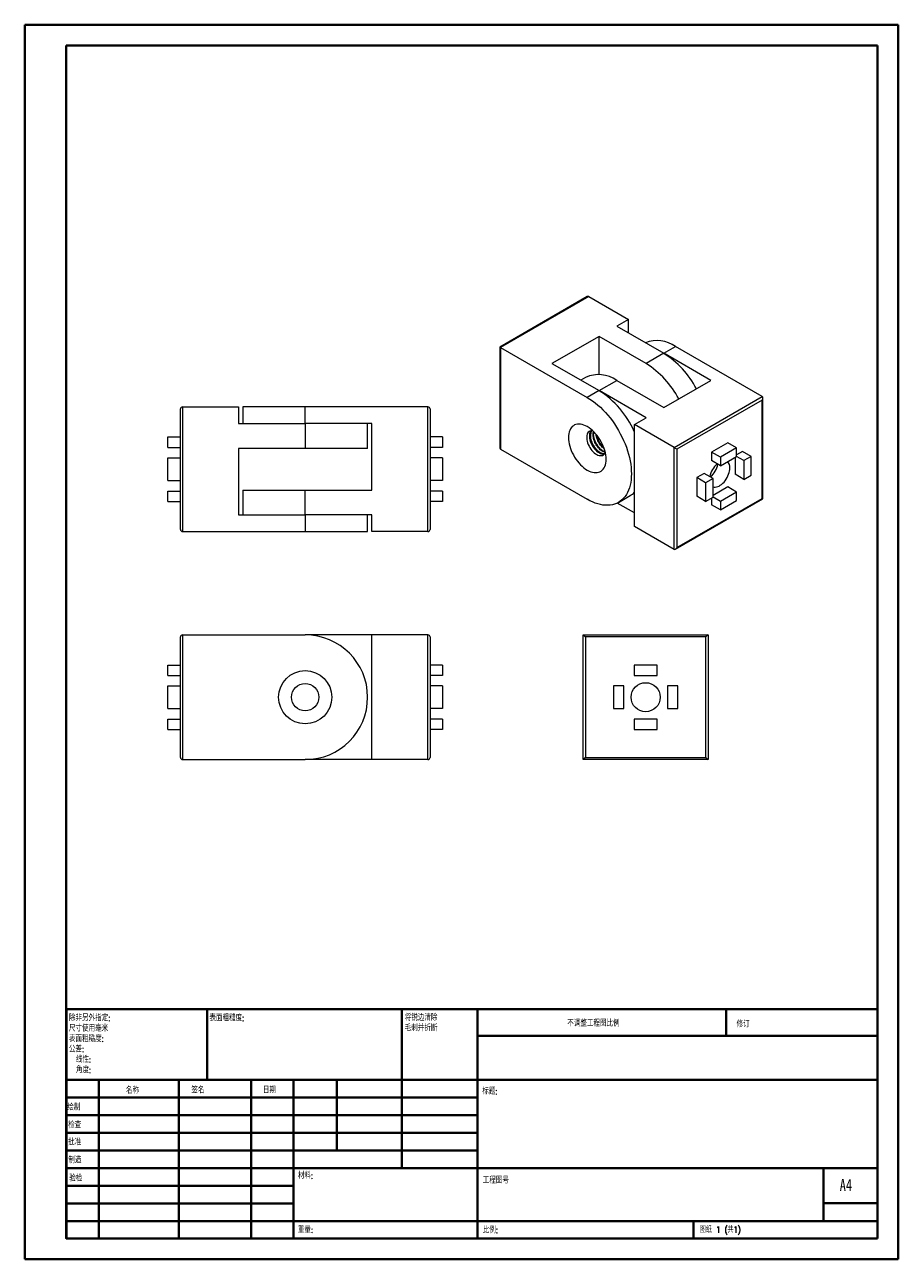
# Model space of a CAD drawing. Header units: millimetres. Extents: x 0 to 210, y 0 to 297.
import ezdxf

# ---------------------------------------------------------------- set-up
doc = ezdxf.new("R2010")
doc.units = ezdxf.units.MM
doc.styles.add('SLDTEXTSTYLE0', font='TXT', dxfattribs={"width": 0.75, "bigfont": 'bigfont'})
doc.styles.add('SLDTEXTSTYLE1', font='TXT', dxfattribs={"width": 0.75})
doc.styles.add('SLDTEXTSTYLE2', font='TXT', dxfattribs={"width": 0.694444, "bigfont": 'bigfont'})

# ---------------------------------------------------------------- blocks, each defined once
blk = doc.blocks.new('SW_NOTE_0')
at = {"color": 0, "linetype": 'Continuous', "lineweight": 0, "char_height": 1.5, "attachment_point": 1, "style": 'SLDTEXTSTYLE0'}
for s, insert in [('\\M+18FAB锐边\\M+190B4\\M+18F9C', (0, 1.93)), ('\\M+196D1\\M+18E68\\M+19BF3\\M+190DC\\M+19266', (0, -0.57))]:
    blk.add_mtext(s, dxfattribs=dict(at, insert=insert))
blk = doc.blocks.new('SW_NOTE_1')
at = {"color": 0, "linetype": 'Continuous', "lineweight": 0, "char_height": 1.5, "attachment_point": 1, "style": 'SLDTEXTSTYLE0'}
for s, insert in [('\\M+18F9C\\M+194F1另\\M+18A4F\\M+18E77\\M+192E8:', (0, 1.93)), ('\\M+18EDA\\M+190A1\\M+18E67\\M+19770\\M+19F7C\\M+195C4', (0, -0.57)), ('\\M+1955C\\M+196CA\\M+19165糙\\M+19378:', (0, -3.07)), ('\\M+18CF6\\M+18DB7:', (0, -5.57)), ('线\\M+190AB:', (1.69, -8.07)), ('\\M+18A70\\M+19378:', (1.69, -10.57))]:
    blk.add_mtext(s, dxfattribs=dict(at, insert=insert))

msp = doc.modelspace()

# ---------------------------------------------------------------- linework, layer by layer
at = {"color": 7, "linetype": 'Continuous', "lineweight": 40}
for p, q in [((0.08, 0.21), (0.08, 297.21)), ((0.08, 297.21), (210.08, 297.21)), ((210.08, 0.21), (210.08, 297.21)), ((210.08, 292.21), (210.08, 297.21)), ((10.08, 292.21), (205.08, 292.21)), ((10.08, 5.21), (10.08, 292.21)), ((205.08, 5.21), (205.08, 292.21)), ((10.11, 60.37), (205.08, 60.37)), ((10.11, 60.37), (10.11, 5.12)), ((43.91, 43.37), (43.91, 60.37)), ((90.71, 60.37), (90.71, 22.12)), ((108.91, 60.37), (108.91, 5.12)), ((168.68, 54.09), (168.68, 60.46)), ((205.08, 54), (108.91, 54)), ((205.08, 43.37), (10.11, 43.37)), ((17.91, 43.37), (17.91, 5.12)), ((37.1, 43.37), (37.1, 5.12)), ((54.51, 43.37), (54.51, 5.12)), ((64.71, 5.12), (64.71, 43.37)), ((75.11, 26.37), (75.11, 43.37)), ((108.91, 39.12), (10.11, 39.12)), ((108.91, 34.87), (10.11, 34.87)), ((108.91, 30.62), (10.11, 30.62)), ((108.91, 26.37), (10.11, 26.37)), ((64.71, 22.12), (10.11, 22.12)), ((64.71, 22.12), (205.08, 22.12)), ((192.08, 9.46), (192.08, 22.21)), ((64.71, 17.87), (10.11, 17.87)), ((64.71, 13.62), (10.11, 13.62)), ((205.08, 13.71), (192.08, 13.71)), ((10.11, 9.37), (205.08, 9.37)), ((160.88, 5.21), (160.88, 9.46)), ((10.08, 5.21), (205.08, 5.21)), ((205.08, 5.21), (180.99, 5.21)), ((0.08, 0.21), (210.08, 0.21))]:
    msp.add_line(p, q, dxfattribs=at)
at = {"color": 7, "linetype": 'Continuous', "lineweight": 15}
for p, q in [((135.31, 231.8), (114.31, 219.67)), ((135.67, 231.83), (114.45, 219.59)), ((135.67, 231.83), (145.21, 226.32)), ((145.21, 226.32), (142.38, 224.69)), ((145.21, 223.05), (145.21, 226.32)), ((142.38, 224.69), (153.7, 218.16)), ((138.14, 222.24), (126.83, 215.71)), ((149.46, 215.71), (138.14, 222.24)), ((138.14, 213.05), (138.14, 222.24)), ((153.7, 218.16), (156.53, 219.79)), ((177.39, 207.75), (156.53, 219.79)), ((114.31, 219.67), (114.31, 195.41)), ((114.45, 219.59), (114.45, 195.09)), ((114.45, 219.59), (135.31, 207.54)), ((153.7, 218.16), (149.46, 215.71)), ((165.01, 211.63), (153.7, 218.16)), ((126.83, 215.71), (138.14, 209.18)), ((134.89, 212.37), (133.75, 211.71)), ((138.14, 209.18), (142.38, 211.63)), ((142.38, 211.63), (153.7, 205.09)), ((153.7, 205.09), (165.01, 211.63)), ((138.14, 209.18), (135.31, 207.54)), ((149.46, 202.64), (138.14, 209.18)), ((38.01, 205.28), (38.01, 175.28)), ((38.01, 205.28), (51.51, 205.28)), ((51.51, 205.28), (51.51, 201.28)), ((52.51, 205.28), (52.51, 201.28)), ((67.51, 205.28), (52.51, 205.28)), ((67.51, 201.28), (67.51, 205.28)), ((97.01, 205.28), (67.51, 205.28)), ((97.01, 175.28), (97.01, 205.28)), ((156.17, 195.5), (177.39, 207.75)), ((177.39, 206.93), (156.88, 195.09)), ((177.39, 183.25), (177.39, 206.93)), ((177.53, 183.17), (177.53, 207.42)), ((37.51, 175.78), (37.51, 204.78)), ((97.51, 204.78), (97.51, 175.78)), ((146.63, 201.01), (149.46, 202.64)), ((51.51, 201.28), (67.51, 201.28)), ((83.51, 201.28), (67.51, 201.28)), ((67.51, 201.28), (67.51, 195.28)), ((82.51, 195.28), (82.51, 201.28)), ((83.51, 185.28), (83.51, 201.28)), ((156.17, 195.5), (146.63, 201.01)), ((146.63, 176.52), (146.63, 201.01)), ((34.51, 195.53), (34.51, 198.03)), ((34.51, 198.03), (37.51, 198.03)), ((100.51, 198.03), (97.51, 198.03)), ((100.51, 198.03), (100.51, 195.53)), ((169.08, 196.62), (165.19, 194.38)), ((171.2, 195.4), (169.08, 196.62)), ((34.51, 195.53), (37.51, 195.53)), ((67.51, 195.28), (51.51, 195.28)), ((51.51, 195.28), (51.51, 179.28)), ((64.21, 195.28), (64.21, 195.28)), ((82.51, 195.28), (67.51, 195.28)), ((100.51, 195.53), (97.51, 195.53)), ((114.45, 195.09), (135.31, 183.05)), ((156.17, 171), (156.17, 195.5)), ((156.88, 195.09), (156.88, 171.41)), ((165.19, 194.38), (165.19, 192.34)), ((167.31, 193.15), (165.19, 194.38)), ((171.2, 195.4), (167.31, 193.15)), ((167.31, 191.11), (171.2, 193.36)), ((167.31, 193.15), (167.31, 191.11)), ((170.85, 193.15), (170.85, 189.07)), ((171.2, 193.36), (171.2, 195.4)), ((172.61, 194.58), (171.2, 193.76)), ((172.97, 192.34), (171.2, 193.36)), ((174.74, 193.36), (172.61, 194.58)), ((174.74, 193.36), (172.97, 192.34)), ((174.74, 188.87), (174.74, 193.36)), ((34.51, 187.53), (34.51, 193.03)), ((34.51, 193.03), (37.51, 193.03)), ((100.51, 193.03), (97.51, 193.03)), ((100.51, 193.03), (100.51, 187.53)), ((167.31, 191.11), (165.19, 192.34)), ((172.97, 192.34), (172.97, 187.84)), ((34.51, 187.53), (37.51, 187.53)), ((100.51, 187.53), (97.51, 187.53)), ((163.42, 189.27), (161.65, 188.25)), ((161.65, 188.25), (161.65, 183.76)), ((163.77, 187.03), (161.65, 188.25)), ((165.54, 188.05), (163.42, 189.27)), ((165.54, 188.05), (163.77, 187.03)), ((165.54, 183.56), (165.54, 188.05)), ((172.97, 187.84), (170.85, 189.07)), ((172.97, 187.84), (174.74, 188.87)), ((34.51, 185.03), (37.51, 185.03)), ((34.51, 182.53), (34.51, 185.03)), ((52.51, 185.28), (52.51, 179.28)), ((52.51, 185.28), (67.51, 185.28)), ((67.51, 179.28), (67.51, 185.28)), ((67.51, 185.28), (83.51, 185.28)), ((70.81, 185.28), (70.81, 185.28)), ((100.51, 185.03), (97.51, 185.03)), ((100.51, 185.03), (100.51, 182.53)), ((163.77, 187.03), (163.77, 182.54)), ((169.08, 186.01), (165.54, 183.97)), ((171.2, 184.78), (167.31, 182.54)), ((171.2, 184.78), (169.08, 186.01)), ((171.2, 182.74), (171.2, 184.78)), ((34.51, 182.53), (37.51, 182.53)), ((100.51, 182.53), (97.51, 182.53)), ((146.63, 179.78), (142.52, 182.15)), ((142.81, 182.3), (145.64, 183.94)), ((156.53, 171.04), (177.53, 183.17)), ((156.88, 171.41), (177.39, 183.25)), ((163.77, 182.54), (161.65, 183.76)), ((163.77, 182.54), (165.54, 183.56)), ((165.19, 183.35), (165.19, 181.72)), ((167.31, 180.5), (165.19, 181.72)), ((167.31, 182.54), (165.54, 183.56)), ((167.31, 180.5), (171.2, 182.74)), ((167.31, 182.54), (167.31, 180.5)), ((51.51, 179.28), (67.51, 179.28)), ((83.51, 179.28), (67.51, 179.28)), ((67.51, 179.28), (67.51, 175.28)), ((82.51, 175.28), (82.51, 179.28)), ((83.51, 175.28), (83.51, 179.28)), ((38.01, 175.28), (67.51, 175.28)), ((67.51, 175.28), (82.51, 175.28)), ((97.01, 175.28), (83.51, 175.28)), ((156.17, 171), (146.63, 176.52)), ((37.51, 120.93), (37.51, 149.93)), ((38.01, 150.43), (67.51, 150.43)), ((38.01, 150.43), (38.01, 120.43)), ((83.51, 150.43), (67.51, 150.43)), ((83.51, 120.43), (83.51, 150.43)), ((97.01, 150.43), (83.51, 150.43)), ((97.01, 120.43), (97.01, 150.43)), ((97.51, 149.93), (97.51, 120.93)), ((134.35, 150.43), (164.35, 150.43)), ((134.35, 150.43), (134.85, 149.93)), ((134.35, 120.43), (134.35, 150.43)), ((134.85, 149.93), (134.85, 120.93)), ((163.85, 149.93), (134.85, 149.93)), ((164.35, 150.43), (163.85, 149.93)), ((163.85, 120.93), (163.85, 149.93)), ((164.35, 150.43), (164.35, 120.43)), ((34.51, 140.68), (34.51, 143.18)), ((34.51, 143.18), (37.51, 143.18)), ((100.51, 143.18), (97.51, 143.18)), ((100.51, 143.18), (100.51, 140.68)), ((146.6, 143.18), (146.6, 140.68)), ((152.1, 143.18), (146.6, 143.18)), ((152.1, 140.68), (152.1, 143.18)), ((34.51, 140.68), (37.51, 140.68)), ((100.51, 140.68), (97.51, 140.68)), ((146.6, 140.68), (152.1, 140.68)), ((34.51, 132.68), (34.51, 138.18)), ((34.51, 138.18), (37.51, 138.18)), ((100.51, 138.18), (97.51, 138.18)), ((100.51, 138.18), (100.51, 132.68)), ((144.1, 138.18), (141.6, 138.18)), ((141.6, 138.18), (141.6, 132.68)), ((144.1, 132.68), (144.1, 138.18)), ((154.6, 138.18), (154.6, 132.68)), ((157.1, 138.18), (154.6, 138.18)), ((157.1, 132.68), (157.1, 138.18)), ((34.51, 132.68), (37.51, 132.68)), ((100.51, 132.68), (97.51, 132.68)), ((141.6, 132.68), (144.1, 132.68)), ((154.6, 132.68), (157.1, 132.68)), ((34.51, 130.18), (37.51, 130.18)), ((34.51, 127.68), (34.51, 130.18)), ((100.51, 130.18), (97.51, 130.18)), ((100.51, 130.18), (100.51, 127.68)), ((146.6, 130.18), (146.6, 127.68)), ((152.1, 130.18), (146.6, 130.18)), ((152.1, 127.68), (152.1, 130.18)), ((34.51, 127.68), (37.51, 127.68)), ((100.51, 127.68), (97.51, 127.68)), ((146.6, 127.68), (152.1, 127.68)), ((38.01, 120.43), (67.51, 120.43)), ((83.51, 120.43), (67.51, 120.43)), ((97.01, 120.43), (83.51, 120.43)), ((134.85, 120.93), (134.35, 120.43)), ((164.35, 120.43), (134.35, 120.43)), ((134.85, 120.93), (163.85, 120.93)), ((163.85, 120.93), (164.35, 120.43))]:
    msp.add_line(p, q, dxfattribs=at)
at = {"color": 7, "linetype": 'Continuous', "lineweight": 15, "flags": 128}
for points in [[(135.31, 207.54), (135.95, 207.15), (136.59, 206.72), (137.23, 206.24), (137.85, 205.72), (138.47, 205.17), (139.08, 204.58), (139.67, 203.95), (140.24, 203.29), (140.8, 202.61), (141.34, 201.9), (141.86, 201.16), (142.35, 200.4), (142.81, 199.63), (143.25, 198.83), (143.66, 198.03), (144.04, 197.21), (144.39, 196.39), (144.71, 195.57), (144.99, 194.74), (145.23, 193.91), (145.44, 193.09), (145.61, 192.28), (145.75, 191.48), (145.84, 190.69), (145.9, 189.92), (145.92, 189.17), (145.9, 188.44), (145.84, 187.74), (145.75, 187.06), (145.61, 186.42), (145.44, 185.81), (145.23, 185.23), (144.99, 184.68), (144.71, 184.18), (144.39, 183.72), (144.04, 183.3), (143.66, 182.92), (143.25, 182.59), (142.81, 182.3), (142.35, 182.07), (141.86, 181.88), (141.34, 181.74), (140.8, 181.65), (140.24, 181.6), (139.67, 181.61), (139.08, 181.67), (138.47, 181.78), (137.85, 181.94), (137.23, 182.14), (136.59, 182.4), (135.95, 182.7), (135.31, 183.05)], [(139.84, 192.68), (139.82, 193.18), (139.76, 193.69), (139.67, 194.21), (139.53, 194.75), (139.36, 195.29), (139.16, 195.82), (138.93, 196.36), (138.66, 196.89), (138.36, 197.4), (138.04, 197.89), (137.7, 198.36), (137.33, 198.81), (136.95, 199.22), (136.55, 199.61), (136.15, 199.95), (135.73, 200.26), (135.31, 200.52), (134.9, 200.74), (134.48, 200.91), (134.08, 201.04), (133.68, 201.11), (133.3, 201.14), (132.93, 201.11), (132.59, 201.04), (132.27, 200.92), (131.97, 200.75), (131.7, 200.53), (131.47, 200.27), (131.26, 199.96), (131.09, 199.62), (130.96, 199.24), (130.87, 198.82), (130.81, 198.38), (130.79, 197.91), (130.81, 197.41), (130.87, 196.9), (130.96, 196.38), (131.09, 195.84), (131.26, 195.3), (131.47, 194.77), (131.7, 194.23), (131.97, 193.71), (132.27, 193.19), (132.59, 192.7), (132.93, 192.23), (133.3, 191.78), (133.68, 191.37), (134.08, 190.98), (134.48, 190.64), (134.9, 190.33), (135.31, 190.07), (135.73, 189.85), (136.15, 189.68), (136.55, 189.55), (136.95, 189.48), (137.33, 189.45), (137.7, 189.48), (138.04, 189.55), (138.36, 189.67), (138.66, 189.84), (138.93, 190.06), (139.16, 190.32), (139.36, 190.63), (139.53, 190.97), (139.67, 191.35), (139.76, 191.77), (139.82, 192.21), (139.84, 192.68)], [(136.6, 199.57), (136.43, 199.57), (136.17, 199.54), (135.94, 199.46), (135.73, 199.33), (135.55, 199.16), (135.4, 198.94), (135.29, 198.69), (135.22, 198.4), (135.18, 198.08), (135.18, 197.73), (135.22, 197.37), (135.29, 196.99), (135.4, 196.6), (135.55, 196.22), (135.73, 195.84), (135.94, 195.47), (136.17, 195.12), (136.43, 194.79), (136.7, 194.5), (136.99, 194.23), (137.28, 194.01), (137.58, 193.82), (137.88, 193.69), (138.17, 193.59), (138.45, 193.55), (138.72, 193.56), (138.96, 193.61), (139.18, 193.72), (139.38, 193.87), (139.54, 194.06), (139.65, 194.27)], [(136.21, 199.55), (136.19, 199.53), (136.04, 199.31), (135.93, 199.06), (135.85, 198.77), (135.81, 198.44), (135.81, 198.1), (135.85, 197.73), (135.93, 197.36), (136.04, 196.97), (136.19, 196.59), (136.37, 196.21), (136.57, 195.84), (136.81, 195.49), (137.06, 195.16), (137.34, 194.86), (137.62, 194.6), (137.92, 194.38), (138.22, 194.19), (138.51, 194.05), (138.81, 193.96), (139.09, 193.92), (139.35, 193.93), (139.44, 193.94)], [(165.54, 186.06), (165.56, 186.06), (165.81, 185.99), (166.08, 185.98), (166.37, 186.01), (166.67, 186.1), (166.98, 186.23), (167.29, 186.41), (167.6, 186.63), (167.9, 186.9), (168.19, 187.19), (168.46, 187.52), (168.71, 187.88), (168.94, 188.26), (169.14, 188.65), (169.3, 189.05), (169.43, 189.45), (169.53, 189.85), (169.59, 190.23), (169.61, 190.6)], [(177.39, 183.25), (177.45, 183.22), (177.5, 183.19), (177.52, 183.17), (177.53, 183.17)]]:
    msp.add_lwpolyline(points, dxfattribs=at)
at = {"color": 7, "linetype": 'Continuous', "lineweight": 15}
for centre, radius in [((67.51, 135.43), 6.4), ((67.51, 135.43), 3.3), ((149.35, 135.43), 3.5)]:
    msp.add_circle(centre, radius, dxfattribs=at)
for centre, radius, start, end in [((152.09, 213.56), 7.65, 54.5457, 111.2725), ((142.03, 199.56), 21.95, 27.2841, 57.8997), ((137.79, 197.11), 21.95, 27.2841, 57.8997), ((137.99, 205.44), 7.59, 54.5683, 114.1213), ((126.04, 190.12), 22.57, 24.2106, 57.5778), ((38.01, 204.78), 0.5, 90, 180), ((97.01, 204.78), 0.5, 360, 90), ((139.17, 195.54), 1.62, 246.3705, 279.8069), ((170.34, 187.32), 5.72, 132.0006, 167.9947), ((167.76, 190.75), 1.85, 355.344, 46.819), ((143.09, 188.34), 5.09, 300.0479, 313.9808), ((38.01, 175.78), 0.5, 180, 270), ((97.01, 175.78), 0.5, 270, 0), ((38.01, 149.93), 0.5, 90, 180), ((67.51, 135.43), 15, 270, 90), ((97.01, 149.93), 0.5, 0, 90), ((38.01, 120.93), 0.5, 180, 270), ((97.01, 120.93), 0.5, 270, 0)]:
    msp.add_arc(centre, radius, start, end, dxfattribs=at)
at = {"color": 144, "linetype": 'Continuous', "lineweight": 0}
msp.add_arc((161.11, 192.65), 5.72, 312.0025, 348.0129, dxfattribs=at)
at = {"color": 7, "linetype": 'Continuous', "lineweight": 15}
for centre, major_axis, ratio, start_param, end_param in [((135.31, 231.22), (0.354, 0.612), 0.577335, 0.000041, 0.785358), ((114.81, 219.38), (0.5, -0.289), 0.00007, 2.356235, 3.141552), ((177.03, 207.13), (0.354, 0.612), 0.577335, 4.71243, 6.283226), ((114.81, 195.7), (0.354, 0.612), 0.577335, 2.356235, 3.141633), ((156.53, 195.3), (0.5, -0.289), 0.00007, 0.785439, 2.356235), ((156.53, 171.62), (0.354, 0.612), 0.577335, 3.141633, 4.71243)]:
    msp.add_ellipse(centre, major_axis=major_axis, ratio=ratio, start_param=start_param, end_param=end_param, dxfattribs=at)
for points, knots in [([(138.52, 194.05), (138.4, 194.11), (138.14, 194.24), (137.72, 194.56), (137.31, 194.98), (136.92, 195.48), (136.59, 196.03), (136.32, 196.62), (136.12, 197.23), (136.01, 197.83), (135.99, 198.4), (136.06, 198.91), (136.18, 199.3), (136.32, 199.49), (136.37, 199.56)], [0, 0, 0, 0, 0.0717987, 0.1584558, 0.2468187, 0.3351816, 0.4218387, 0.5084957, 0.5968586, 0.6852215, 0.7718786, 0.8585357, 0.9468985, 1, 1, 1, 1]), ([(139.45, 193.99), (139.36, 193.99), (139.13, 193.97), (138.74, 194.09), (138.3, 194.31), (137.87, 194.64), (137.45, 195.06), (137.06, 195.56), (136.73, 196.11), (136.46, 196.7), (136.26, 197.31), (136.15, 197.91), (136.13, 198.48), (136.2, 198.99), (136.31, 199.36), (136.43, 199.52), (136.47, 199.57)], [0, 0, 0, 0, 0.06052, 0.136918, 0.211841, 0.286764, 0.363161, 0.439559, 0.514482, 0.589405, 0.665802, 0.7422, 0.817123, 0.892046, 0.968443, 1, 1, 1, 1]), ([(139.62, 194.34), (139.51, 194.37), (139.27, 194.42), (138.87, 194.64), (138.43, 194.96), (138.01, 195.38), (137.63, 195.88), (137.3, 196.44), (137.02, 197.03), (136.83, 197.64), (136.72, 198.24), (136.7, 198.8), (136.73, 199.18), (136.79, 199.34), (136.8, 199.36)], [0, 0, 0, 0, 0.071907, 0.162816, 0.253724, 0.346423, 0.439121, 0.53003, 0.620939, 0.713637, 0.806336, 0.897244, 0.988153, 1, 1, 1, 1]), ([(139.59, 194.47), (139.54, 194.48), (139.35, 194.53), (139.01, 194.72), (138.57, 195.04), (138.15, 195.47), (137.77, 195.97), (137.44, 196.52), (137.17, 197.11), (136.97, 197.72), (136.86, 198.32), (136.83, 198.84), (136.88, 199.13), (136.9, 199.25)], [0, 0, 0, 0, 0.0373462, 0.1354098, 0.2334734, 0.3334673, 0.4334612, 0.5315248, 0.6295884, 0.7295823, 0.8295762, 0.9276398, 1, 1, 1, 1]), ([(137.9, 194.63), (137.79, 194.73), (137.53, 194.98), (137.14, 195.49), (136.76, 196.13), (136.45, 196.77), (136.32, 197.2), (136.26, 197.4)], [0, 0, 0, 0, 0.138333, 0.364652, 0.586608, 0.808563, 1, 1, 1, 1]), ([(138.6, 195.04), (138.5, 195.14), (138.24, 195.39), (137.85, 195.9), (137.46, 196.53), (137.16, 197.18), (137.03, 197.61), (136.97, 197.81)], [0, 0, 0, 0, 0.138333, 0.364652, 0.586608, 0.808563, 1, 1, 1, 1]), ([(139.37, 195.21), (139.3, 195.27), (139.07, 195.43), (138.72, 195.8), (138.33, 196.29), (138, 196.85), (137.73, 197.44), (137.54, 198.04), (137.45, 198.47), (137.44, 198.66), (137.44, 198.67)], [0, 0, 0, 0, 0.079984, 0.233018, 0.386051, 0.53613, 0.686209, 0.839243, 0.992276, 1, 1, 1, 1]), ([(139.29, 195.46), (139.29, 195.46), (139.14, 195.57), (138.86, 195.88), (138.48, 196.37), (138.14, 196.93), (137.88, 197.52), (137.7, 198.02), (137.66, 198.32), (137.64, 198.41)], [0, 0, 0, 0, 0.000295, 0.184197, 0.3681, 0.548452, 0.728805, 0.912708, 1, 1, 1, 1]), ([(139.31, 195.45), (139.21, 195.54), (138.94, 195.8), (138.56, 196.31), (138.17, 196.94), (137.86, 197.59), (137.74, 198.02), (137.68, 198.21)], [0, 0, 0, 0, 0.138333, 0.364652, 0.586608, 0.808563, 1, 1, 1, 1])]:
    msp.add_open_spline(points, degree=3, knots=knots, dxfattribs=at)

# ---------------------------------------------------------------- block references
at = {"color": 7, "linetype": 'Continuous', "lineweight": 0}
for name, p in [('SW_NOTE_1', (10.7, 57.11)), ('SW_NOTE_0', (91.42, 57.19))]:
    msp.add_blockref(name, p, dxfattribs=at)

# ---------------------------------------------------------------- texts
at = {"color": 7, "linetype": 'Continuous', "lineweight": 0, "attachment_point": 1}
for s, insert, char_height, style in [('\\M+1955C\\M+196CA\\M+19165糙\\M+19378:', (44.48, 59.04), 1.5, 'SLDTEXTSTYLE0'), ('\\M+19573调\\M+190AE\\M+18D48\\M+192F6图\\M+194E4\\M+197E1', (130.49, 57.75), 1.5, 'SLDTEXTSTYLE0'), ('\\M+18F43订', (171.21, 57.55), 1.5, 'SLDTEXTSTYLE0'), ('\\M+196BC\\M+18FCC', (24.43, 41.62), 1.5, 'SLDTEXTSTYLE0'), ('签\\M+196BC', (40.14, 41.68), 1.5, 'SLDTEXTSTYLE0'), ('\\M+193FA\\M+18AFA', (57.33, 41.7), 1.5, 'SLDTEXTSTYLE0'), ('标题:', (110.07, 41.4), 1.5, 'SLDTEXTSTYLE0'), ('绘\\M+190A7', (10.32, 37.55), 1.5, 'SLDTEXTSTYLE0'), ('检查', (10.52, 33.28), 1.5, 'SLDTEXTSTYLE0'), ('\\M+194E1\\M+18F79', (10.51, 29.19), 1.5, 'SLDTEXTSTYLE0'), ('\\M+190A7\\M+191A2', (10.57, 24.85), 1.5, 'SLDTEXTSTYLE0'), ('\\M+18DDE\\M+197BF:', (65.76, 21.11), 1.5, 'SLDTEXTSTYLE0'), ('验检', (10.78, 20.47), 1.5, 'SLDTEXTSTYLE0'), ('\\M+18D48\\M+192F6图\\M+18D86', (110.18, 19.99), 1.5, 'SLDTEXTSTYLE0'), ('A4', (196, 19.52), 2.91, 'SLDTEXTSTYLE1'), ('\\M+18F64\\M+197CA:', (65.73, 8.07), 1.4986, 'SLDTEXTSTYLE0'), ('\\M+194E4\\M+197E1:', (110.18, 8.02), 1.5, 'SLDTEXTSTYLE0'), ('图纸 1 (\\M+18BA41)', (162.36, 8.11), 1.5, 'SLDTEXTSTYLE2')]:
    msp.add_mtext(s, dxfattribs=dict(at, insert=insert, char_height=char_height, style=style))

doc.saveas('drawing.dxf')
